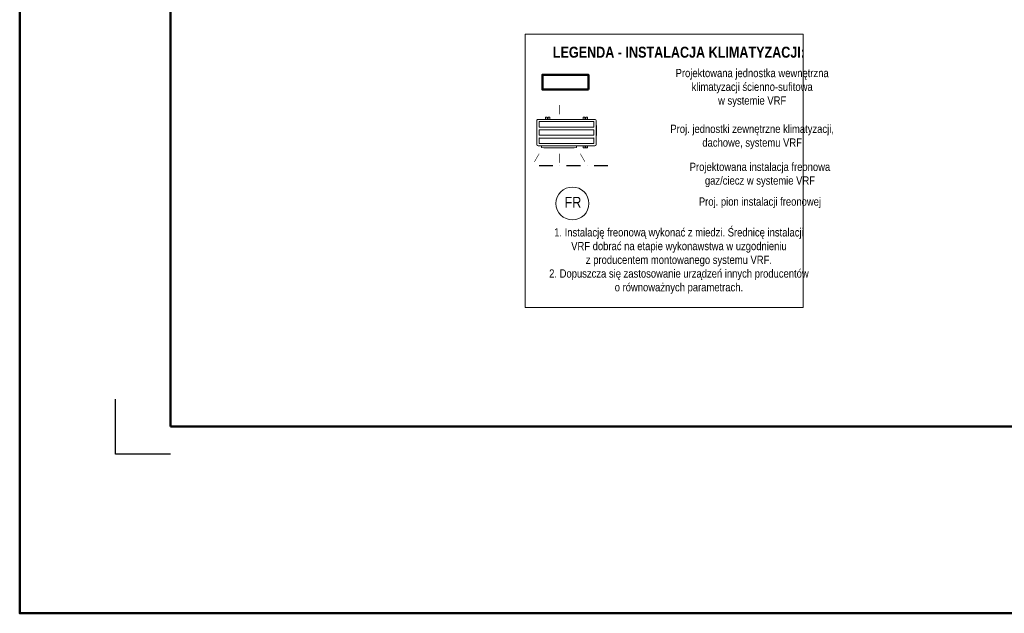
# Model space of a CAD drawing. Header units: millimetres. Extents: x -23540 to 53212, y -37964 to 41185.
# Tile 138 of 203: x 10322 to 12116, y -33289 to -32207. Entities that reach past the tile are written whole.
import ezdxf

# ---------------------------------------------------------------- set-up
doc = ezdxf.new("R2010")
doc.units = ezdxf.units.MM
doc.linetypes.add('DASHDOT', pattern=[1, 0.5, -0.25, 0, -0.25])
doc.layers.get('0').update_dxf_attribs({"lineweight": 18})
for name, color, linetype, lineweight in [('M_Ramki do druku', 7, 'Continuous', 18), ('M_Ramki rysunków', 2, 'Continuous', 18), ('mm_klima_PROJ', 86, 'Continuous', 35), ('mm_klimatyzacja', 94, 'Continuous', 50), ('mm_wentylacja_bloki', 7, 'Continuous', 18), ('Przekrojowa', 60, 'Continuous', 18)]:
    doc.layers.add(name, color=color, linetype=linetype, lineweight=lineweight)
doc.styles.get("Standard").update_dxf_attribs({"font": 'arial.ttf'})

# ---------------------------------------------------------------- blocks, each defined once
blk = doc.blocks.new('A$C4604700A')
at = {"color": 8, "lineweight": 50}
for points in [[(-37.3, -5, 1, 1, 0), (-41.8, -12.7, 10, 0, 0), (-46, -20.1, 0, 0, 0)], [(0, -5, 1, 1, 0), (0, -13.9, 10, 0, 0), (0, -22.4, 0, 0, 0)], [(37.3, -5, 1, 1, 0), (41.8, -12.7, 10, 0, 0), (46, -20.1, 0, 0, 0)]]:
    blk.add_lwpolyline(points, format="xyseb", dxfattribs=at)
blk = doc.blocks.new('AJY072LELAH_3_upper')
at = {"linetype": 'Continuous', "lineweight": 9}
for p, q in [((94, 592), (94, 588)), ((94, 592), (94, 580)), ((94, 592), (94, 592)), ((94, 588), (94, 154)), ((94, 568), (94, 384)), ((1149, 613), (115, 613)), ((134, 483), (134, 562)), ((1124, 573), (144, 573)), ((250, 653), (280, 653)), ((250, 653), (250, 613)), ((282, 631), (282, 651)), ((297, 651), (297, 631)), ((299, 653), (330, 653)), ((330, 613), (330, 653)), ((938, 653), (968, 653)), ((938, 653), (938, 613)), ((970, 631), (970, 651)), ((985, 651), (985, 631)), ((987, 653), (1018, 653)), ((1018, 613), (1018, 653)), ((1097, 613), (1153, 613)), ((1134, 562), (1134, 483)), ((1153, 613), (1155, 613)), ((1174, 594), (1174, 592)), ((1174, 588), (1174, 592)), ((1174, 158), (1174, 588)), ((134, 482), (134, 483)), ((134, 413), (134, 413)), ((134, 413), (134, 332)), ((144, 473), (1124, 473)), ((1124, 423), (144, 423)), ((1134, 483), (1134, 482)), ((1134, 333), (1134, 413)), ((1134, 413), (1134, 413)), ((1175, 501), (1180, 492)), ((1182, 483), (1182, 487)), ((1182, 327), (1182, 483)), ((134, 332), (134, 333)), ((134, 263), (134, 263)), ((134, 183), (134, 263)), ((144, 323), (1124, 323)), ((1124, 273), (144, 273)), ((1134, 333), (1134, 332)), ((1134, 263), (1134, 184)), ((1134, 263), (1134, 263)), ((1180, 319), (1175, 309)), ((1182, 324), (1182, 327)), ((115, 133), (1149, 133)), ((144, 173), (1124, 173)), ((179, 103), (179, 133)), ((219, 93), (183, 99)), ((219, 93), (773, 93)), ((773, 93), (810, 99)), ((814, 103), (814, 133)), ((938, 133), (938, 95)), ((1018, 95), (938, 95)), ((1018, 95), (1018, 133)), ((1149, 133), (1153, 133)), ((1153, 133), (1153, 133)), ((1153, 133), (1153, 133)), ((1174, 154), (1174, 158)), ((1174, 154), (1174, 154)), ((1174, 154), (1174, 154))]:
    blk.add_line(p, q, dxfattribs=at)
at = {"color": 8, "lineweight": 50}
blk.add_lwpolyline([(510, 874, 10, 10, 0), (510, 784, 100, 0, 0), (510, 699, 0, 0, 0)], format="xyseb", dxfattribs=at)
at = {"linetype": 'Continuous', "lineweight": 9}
blk.add_circle((978, 115), 7.5, dxfattribs=at)
for centre, radius, start, end in [((115, 592), 20.8, 170.171, 180), ((115, 592), 20.8, 90, 160.843), ((144, 563), 10.3, 88.4156, 184.328), ((280, 651), 2, 0, 90), ((290, 631), 7.5, 180, 360), ((299, 651), 2, 90, 180), ((968, 651), 2, 0, 90), ((978, 631), 7.5, 180, 360), ((987, 651), 2, 90, 180), ((1124, 563), 10.3, 355.672, 451.5886), ((1153, 592), 20.8, 0, 90), ((1153, 592), 20.7, 80.1645, 90), ((144, 483), 10.3, 183.3817, 270), ((144, 413), 10.3, 90, 176.6183), ((1124, 483), 10.3, 270, 356.6183), ((1124, 413), 10.3, 3.3817, 90), ((1184, 506), 10, 188.1096, 210), ((1172, 487), 10, 0, 30), ((144, 333), 10.3, 183.3817, 270), ((144, 263), 10.3, 90, 176.6183), ((144, 183), 10, 180, 270), ((1124, 333), 10.3, 270, 356.6183), ((1124, 263), 10.3, 3.3817, 90), ((1124, 183), 10.3, 268.4114, 364.328), ((1184, 304), 10, 150, 171.8904), ((1172, 324), 10, 330, 360), ((115, 154), 20.8, 180, 270), ((183, 103), 4.4, 180, 260.7), ((809, 103), 4.4, 279.3, 360), ((1153, 154), 20.8, 270, 360), ((1153, 154), 20.7, 289.4904, 340.5008)]:
    blk.add_arc(centre, radius, start, end, dxfattribs=at)
at = {"xscale": 10, "yscale": 10, "zscale": 10}
blk.add_blockref('A$C4604700A', (510, 39), dxfattribs=at)

msp = doc.modelspace()

# ---------------------------------------------------------------- linework, layer by layer
at = {"layer": 'M_Ramki do druku', "color": 251, "lineweight": -2, "true_color": 0x636466}
msp.add_lwpolyline([(10596.9, -32999), (10496.9, -32999), (10496.9, -32899)], dxfattribs=at)
at = {"layer": 'M_Ramki rysunków', "color": 18, "lineweight": 50, "true_color": 0x000000}
for p, q in [((10596.9, -32949), (10596.9, -28849)), ((13416.9, -32949), (10596.9, -32949))]:
    msp.add_line(p, q, dxfattribs=at)
at = {"layer": 'mm_klimatyzacja', "linetype": 'DASHDOT', "lineweight": 30, "ltscale": 50}
msp.add_line((11393.6, -32473.5), (11264.4, -32473.5), dxfattribs=at)
at = {"layer": 'mm_klimatyzacja', "color": 3, "linetype": 'Continuous', "lineweight": 50, "ltscale": 50}
msp.add_lwpolyline([(11358.2, -32334.9), (11274.2, -32334.9), (11274.2, -32307.9), (11358.2, -32307.9)], close=True, dxfattribs=at)
at = {"layer": 'mm_klimatyzacja', "lineweight": 15}
msp.add_circle((11329, -32542.4), 30, dxfattribs=at)
at = {"layer": 'mm_wentylacja_bloki'}
for p, q in [((11242.9, -32731.9), (11242.9, -32233.6)), ((11242.9, -32233.6), (11749.4, -32233.6)), ((11749.4, -32233.6), (11749.4, -32731.9)), ((11242.9, -32731.9), (11749.4, -32731.9))]:
    msp.add_line(p, q, dxfattribs=at)
at = {"layer": 'Przekrojowa', "color": 1, "lineweight": 50}
msp.add_lwpolyline([(10322.1, -28569.2), (13740.2, -28569.2), (13740.2, -33289.3), (10322.1, -33289.3)], close=True, dxfattribs=at)

# ---------------------------------------------------------------- block references
at = {"layer": 'mm_klima_PROJ', "xscale": 0.1, "yscale": 0.1, "zscale": 0.1}
msp.add_blockref('AJY072LELAH_3_upper', (11254.8, -32450.4), dxfattribs=at)

# ---------------------------------------------------------------- texts
at = {"layer": 'mm_klimatyzacja', "lineweight": 15, "insert": (11314.7, -32530.3), "char_height": 20, "attachment_point": 1}
msp.add_mtext_dynamic_manual_height_columns('{\\fArial Narrow|b0|i0|c238|p34;FR}', width=38.507, gutter_width=1, heights=[0], dxfattribs=at)
at = {"layer": 'mm_wentylacja_bloki', "width": 517.295, "attachment_point": 2}
for s, insert, char_height in [('{\\fArial Narrow|b1|i0|c238|p34;LEGENDA - INSTALACJA KLIMATYZACJI:}', (11523, -32256.7), 20), ('{\\fArial Narrow|b0|i0|c238|p34;Projektowana jednostka wewnętrzna \\Pklimatyzacji ścienno-sufitowa \\Pw systemie VRF }', (11656.4, -32297.2), 15), ('{\\fArial Narrow|b0|i0|c238|p34;Proj. jednostki zewnętrzne klimatyzacji,\\Pdachowe, systemu VRF}', (11656.4, -32398.9), 15), ('{\\fArial Narrow|b0|i0|c238|p34;Projektowana instalacja freonowa \\Pgaz/ciecz w systemie VRF}', (11670.6, -32468.1), 15), ('{\\fArial Narrow|b0|i0|c238|p34;Proj. pion instalacji freonowej}', (11670.6, -32531.4), 15), ('{\\fArial Narrow|b0|i0|c238|p34;1. Instalację freonową wykonać z miedzi. Średnicę instalacji \\PVRF dobrać na etapie wykonawstwa w uzgodnieniu \\Pz producentem montowanego systemu VRF.\\P2. Dopuszcza się zastosowanie urządzeń innych producentów \\Po równoważnych parametrach.}', (11523, -32587.5), 15)]:
    msp.add_mtext(s, dxfattribs=dict(at, insert=insert, char_height=char_height))

doc.saveas('drawing.dxf')
